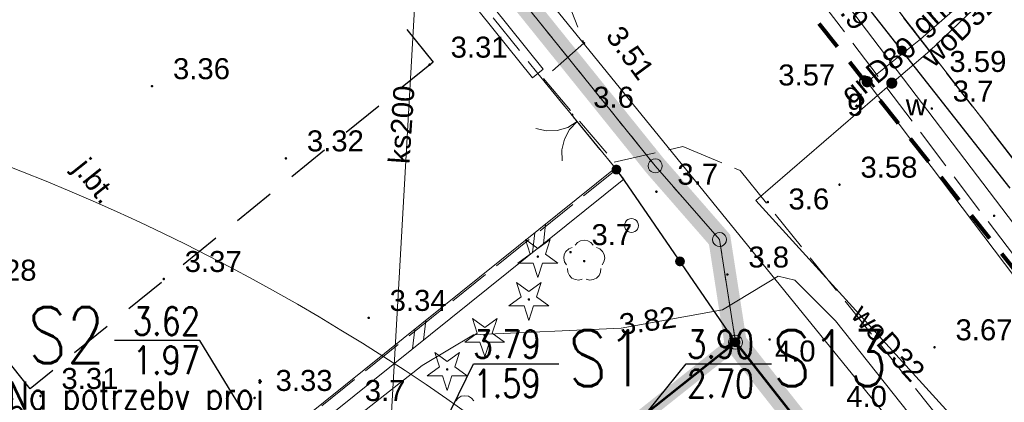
# Model space of a CAD drawing. Extents: x 5474185 to 5474933, y 5916077 to 5916824.
# Tile 211 of 256: x 5474646 to 5474681, y 5916371 to 5916385. Entities that reach past the tile are written whole.
import ezdxf
from ezdxf.enums import TextEntityAlignment as Align

# ---------------------------------------------------------------- set-up
doc = ezdxf.new("R2010")
doc.units = 0
for name, pattern in [('216-500', [2.5, 1.5, -1]), ('DASHDOT', [1, 0.5, -0.25, 0, -0.25]), ('PRZER1-1', [1, 0.5, -0.5]), ('PRZER3-1', [2, 1.5, -0.5]), ('PRZER3-2', [2.5, 1.5, -1])]:
    doc.linetypes.add(name, pattern=pattern)
for name, color, linetype in [('1-GRAN', 5, 'DASHDOT'), ('I-SCIANA', 12, 'CONTINUOUS'), ('ks_Linie_odn', 2, 'CONTINUOUS'), ('ks_Opis_PZ_1', 2, 'CONTINUOUS'), ('ks_Teksty', 2, 'CONTINUOUS')]:
    doc.layers.add(name, color=color, linetype=linetype)
for name, color, linetype, lineweight in [('GEPPGD', 253, 'CONTINUOUS', 18), ('GESBZO', 253, 'CONTINUOUS', 50), ('GESDZI', 253, 'CONTINUOUS', 18), ('GESJOB', 253, 'CONTINUOUS', 35), ('GESKKL', 253, 'CONTINUOUS', 18), ('GESUZY', 253, 'CONTINUOUS', 18), ('GSLDSO', 253, 'CONTINUOUS', 18), ('GSLKBR', 253, 'CONTINUOUS', 18), ('GSLKOG', 253, 'CONTINUOUS', 35), ('GSPIPD', 253, 'CONTINUOUS', 18), ('GSPRDI', 253, 'CONTINUOUS', 18), ('GSPRDL', 253, 'CONTINUOUS', 18), ('GSPWPN', 253, 'CONTINUOUS', 13), ('GSPWPN_O', 253, 'CONTINUOUS', 13), ('GSPWPS', 253, 'CONTINUOUS', 13), ('GSPWPS_O', 253, 'CONTINUOUS', 13), ('GSSKOA', 253, 'CONTINUOUS', 18), ('GSSKOA_O', 253, 'CONTINUOUS', 18), ('GULCPR_O', 254, 'CONTINUOUS', 18), ('GULGPR', 254, 'CONTINUOUS', 18), ('GULGPR_O', 254, 'CONTINUOUS', 18), ('GULKPR', 7, 'CONTINUOUS', 18), ('GULKPR_O', 254, 'CONTINUOUS', 18), ('GULTPR', 254, 'CONTINUOUS', 18), ('GULWPR', 7, 'CONTINUOUS', 18), ('GULWPR_O', 254, 'CONTINUOUS', 18), ('GUPGZA', 253, 'CONTINUOUS', 18), ('GUPGZA_O', 253, 'CONTINUOUS', 18), ('GUPPRZ_O', 40, 'CONTINUOUS', 18), ('GUPWZA', 253, 'CONTINUOUS', 18), ('GUPWZA_O', 253, 'CONTINUOUS', 18), ('IS HP zasięg', 251, 'CONTINUOUS', 20), ('Sieć wodociągowa', 253, 'CONTINUOUS', 40)]:
    doc.layers.add(name, color=color, linetype=linetype, lineweight=lineweight)
doc.styles.add('Arial', font='arial.ttf')
doc.styles.get("Standard").update_dxf_attribs({"font": 'simplex.shx'})

msp = doc.modelspace()

# ---------------------------------------------------------------- hatches: boundary and pattern name
at = {"layer": 'GSLKOG'}
for points in [[(5474677.254048, 5916383.811258), (5474677.209795, 5916383.822602), (5474677.169984, 5916383.845012), (5474677.137331, 5916383.876961), (5474677.11406, 5916383.916274), (5474677.101756, 5916383.960271), (5474677.101258, 5916384.005952), (5474677.112602, 5916384.050205), (5474677.135012, 5916384.090016), (5474677.166961, 5916384.122669), (5474677.206274, 5916384.14594), (5474677.250271, 5916384.158244), (5474677.295952, 5916384.158742), (5474677.340205, 5916384.147398), (5474677.380016, 5916384.124988), (5474677.412669, 5916384.093039), (5474677.43594, 5916384.053726), (5474677.448244, 5916384.009729), (5474677.448742, 5916383.964048), (5474677.437398, 5916383.919795), (5474677.414988, 5916383.879984), (5474677.383039, 5916383.847331), (5474677.343726, 5916383.82406), (5474677.299729, 5916383.811756)], [(5474677.254048, 5916383.811258), (5474677.209795, 5916383.822602), (5474677.169984, 5916383.845012), (5474677.137331, 5916383.876961), (5474677.11406, 5916383.916274), (5474677.101756, 5916383.960271), (5474677.101258, 5916384.005952), (5474677.112602, 5916384.050205), (5474677.135012, 5916384.090016), (5474677.166961, 5916384.122669), (5474677.206274, 5916384.14594), (5474677.250271, 5916384.158244), (5474677.295952, 5916384.158742), (5474677.340205, 5916384.147398), (5474677.380016, 5916384.124988), (5474677.412669, 5916384.093039), (5474677.43594, 5916384.053726), (5474677.448244, 5916384.009729), (5474677.448742, 5916383.964048), (5474677.437398, 5916383.919795), (5474677.414988, 5916383.879984), (5474677.383039, 5916383.847331), (5474677.343726, 5916383.82406), (5474677.299729, 5916383.811756)], [(5474667.080217, 5916379.556172), (5474667.034538, 5916379.556862), (5474666.990595, 5916379.569352), (5474666.951381, 5916379.592789), (5474666.919569, 5916379.625577), (5474666.897328, 5916379.665481), (5474666.886172, 5916379.709783), (5474666.886862, 5916379.755462), (5474666.899352, 5916379.799405), (5474666.922789, 5916379.838619), (5474666.955577, 5916379.870431), (5474666.995481, 5916379.892672), (5474667.039783, 5916379.903828), (5474667.085462, 5916379.903138), (5474667.129405, 5916379.890648), (5474667.168619, 5916379.867211), (5474667.200431, 5916379.834423), (5474667.222672, 5916379.794519), (5474667.233828, 5916379.750217), (5474667.233138, 5916379.704538), (5474667.220648, 5916379.660595), (5474667.197211, 5916379.621381), (5474667.164423, 5916379.589569), (5474667.124519, 5916379.567328)], [(5474669.348679, 5916376.275536), (5474669.303058, 5916376.277939), (5474669.259615, 5916376.29207), (5474669.221308, 5916376.316962), (5474669.190749, 5916376.350921), (5474669.170021, 5916376.391632), (5474669.160536, 5916376.436321), (5474669.162939, 5916376.481942), (5474669.17707, 5916376.525385), (5474669.201962, 5916376.563692), (5474669.235921, 5916376.594251), (5474669.276632, 5916376.614979), (5474669.321321, 5916376.624464), (5474669.366942, 5916376.622061), (5474669.410385, 5916376.60793), (5474669.448692, 5916376.583038), (5474669.479251, 5916376.549079), (5474669.499979, 5916376.508368), (5474669.509464, 5916376.463679), (5474669.507061, 5916376.418058), (5474669.49293, 5916376.374615), (5474669.468038, 5916376.336308), (5474669.434079, 5916376.305749), (5474669.393368, 5916376.285021)], [(5474669.348679, 5916376.275536), (5474669.303058, 5916376.277939), (5474669.259615, 5916376.29207), (5474669.221308, 5916376.316962), (5474669.190749, 5916376.350921), (5474669.170021, 5916376.391632), (5474669.160536, 5916376.436321), (5474669.162939, 5916376.481942), (5474669.17707, 5916376.525385), (5474669.201962, 5916376.563692), (5474669.235921, 5916376.594251), (5474669.276632, 5916376.614979), (5474669.321321, 5916376.624464), (5474669.366942, 5916376.622061), (5474669.410385, 5916376.60793), (5474669.448692, 5916376.583038), (5474669.479251, 5916376.549079), (5474669.499979, 5916376.508368), (5474669.509464, 5916376.463679), (5474669.507061, 5916376.418058), (5474669.49293, 5916376.374615), (5474669.468038, 5916376.336308), (5474669.434079, 5916376.305749), (5474669.393368, 5916376.285021)], [(5474671.333679, 5916373.385536), (5474671.288058, 5916373.387939), (5474671.244615, 5916373.40207), (5474671.206308, 5916373.426962), (5474671.175749, 5916373.460921), (5474671.155021, 5916373.501632), (5474671.145536, 5916373.546321), (5474671.147939, 5916373.591942), (5474671.16207, 5916373.635385), (5474671.186962, 5916373.673692), (5474671.220921, 5916373.704251), (5474671.261632, 5916373.724979), (5474671.306321, 5916373.734464), (5474671.351942, 5916373.732061), (5474671.395385, 5916373.71793), (5474671.433692, 5916373.693038), (5474671.464251, 5916373.659079), (5474671.484979, 5916373.618368), (5474671.494464, 5916373.573679), (5474671.492061, 5916373.528058), (5474671.47793, 5916373.484615), (5474671.453038, 5916373.446308), (5474671.419079, 5916373.415749), (5474671.378368, 5916373.395021)]]:
    msp.add_hatch(color=256, dxfattribs=at).paths.add_polyline_path(points)
at = {"layer": 'GSPRDI'}
for points in [[(5474664.25, 5916376.575), (5474664.236094, 5916376.577202), (5474664.22355, 5916376.583594), (5474664.213594, 5916376.59355), (5474664.207202, 5916376.606094), (5474664.205, 5916376.62), (5474664.207202, 5916376.633906), (5474664.213594, 5916376.64645), (5474664.22355, 5916376.656406), (5474664.236094, 5916376.662798), (5474664.25, 5916376.665), (5474664.263906, 5916376.662798), (5474664.27645, 5916376.656406), (5474664.286406, 5916376.64645), (5474664.292798, 5916376.633906), (5474664.295, 5916376.62), (5474664.292798, 5916376.606094), (5474664.286406, 5916376.59355), (5474664.27645, 5916376.583594), (5474664.263906, 5916376.577202)], [(5474663.93, 5916375.045), (5474663.916094, 5916375.047202), (5474663.90355, 5916375.053594), (5474663.893594, 5916375.06355), (5474663.887202, 5916375.076094), (5474663.885, 5916375.09), (5474663.887202, 5916375.103906), (5474663.893594, 5916375.11645), (5474663.90355, 5916375.126406), (5474663.916094, 5916375.132798), (5474663.93, 5916375.135), (5474663.943906, 5916375.132798), (5474663.95645, 5916375.126406), (5474663.966406, 5916375.11645), (5474663.972798, 5916375.103906), (5474663.975, 5916375.09), (5474663.972798, 5916375.076094), (5474663.966406, 5916375.06355), (5474663.95645, 5916375.053594), (5474663.943906, 5916375.047202)], [(5474662.35, 5916373.755), (5474662.336094, 5916373.757202), (5474662.32355, 5916373.763594), (5474662.313594, 5916373.77355), (5474662.307202, 5916373.786094), (5474662.305, 5916373.8), (5474662.307202, 5916373.813906), (5474662.313594, 5916373.82645), (5474662.32355, 5916373.836406), (5474662.336094, 5916373.842798), (5474662.35, 5916373.845), (5474662.363906, 5916373.842798), (5474662.37645, 5916373.836406), (5474662.386406, 5916373.82645), (5474662.392798, 5916373.813906), (5474662.395, 5916373.8), (5474662.392798, 5916373.786094), (5474662.386406, 5916373.77355), (5474662.37645, 5916373.763594), (5474662.363906, 5916373.757202)], [(5474661.01, 5916372.545), (5474660.996094, 5916372.547202), (5474660.98355, 5916372.553594), (5474660.973594, 5916372.56355), (5474660.967202, 5916372.576094), (5474660.965, 5916372.59), (5474660.967202, 5916372.603906), (5474660.973594, 5916372.61645), (5474660.98355, 5916372.626406), (5474660.996094, 5916372.632798), (5474661.01, 5916372.635), (5474661.023906, 5916372.632798), (5474661.03645, 5916372.626406), (5474661.046406, 5916372.61645), (5474661.052798, 5916372.603906), (5474661.055, 5916372.59), (5474661.052798, 5916372.576094), (5474661.046406, 5916372.56355), (5474661.03645, 5916372.553594), (5474661.023906, 5916372.547202)]]:
    msp.add_hatch(color=256, dxfattribs=at).paths.add_polyline_path(points)
at = {"layer": 'GSPRDL'}
msp.add_hatch(color=256, dxfattribs=at).paths.add_polyline_path([(5474665.91, 5916376.415), (5474665.896094, 5916376.417202), (5474665.88355, 5916376.423594), (5474665.873594, 5916376.43355), (5474665.867202, 5916376.446094), (5474665.865, 5916376.46), (5474665.867202, 5916376.473906), (5474665.873594, 5916376.48645), (5474665.88355, 5916376.496406), (5474665.896094, 5916376.502798), (5474665.91, 5916376.505), (5474665.923906, 5916376.502798), (5474665.93645, 5916376.496406), (5474665.946406, 5916376.48645), (5474665.952798, 5916376.473906), (5474665.955, 5916376.46), (5474665.952798, 5916376.446094), (5474665.946406, 5916376.43355), (5474665.93645, 5916376.423594), (5474665.923906, 5916376.417202)])
at = {"layer": 'GSPWPN'}
for points in [[(5474665.48, 5916381.645), (5474665.468353, 5916381.646533), (5474665.4575, 5916381.651029), (5474665.44818, 5916381.65818), (5474665.441029, 5916381.6675), (5474665.436533, 5916381.678353), (5474665.435, 5916381.69), (5474665.436533, 5916381.701647), (5474665.441029, 5916381.7125), (5474665.44818, 5916381.72182), (5474665.4575, 5916381.728971), (5474665.468353, 5916381.733467), (5474665.48, 5916381.735), (5474665.491647, 5916381.733467), (5474665.5025, 5916381.728971), (5474665.51182, 5916381.72182), (5474665.518971, 5916381.7125), (5474665.523467, 5916381.701647), (5474665.525, 5916381.69), (5474665.523467, 5916381.678353), (5474665.518971, 5916381.6675), (5474665.51182, 5916381.65818), (5474665.5025, 5916381.651029), (5474665.491647, 5916381.646533)], [(5474678.34, 5916381.865), (5474678.328353, 5916381.866533), (5474678.3175, 5916381.871029), (5474678.30818, 5916381.87818), (5474678.301029, 5916381.8875), (5474678.296533, 5916381.898353), (5474678.295, 5916381.91), (5474678.296533, 5916381.921647), (5474678.301029, 5916381.9325), (5474678.30818, 5916381.94182), (5474678.3175, 5916381.948971), (5474678.328353, 5916381.953467), (5474678.34, 5916381.955), (5474678.351647, 5916381.953467), (5474678.3625, 5916381.948971), (5474678.37182, 5916381.94182), (5474678.378971, 5916381.9325), (5474678.383467, 5916381.921647), (5474678.385, 5916381.91), (5474678.383467, 5916381.898353), (5474678.378971, 5916381.8875), (5474678.37182, 5916381.87818), (5474678.3625, 5916381.871029), (5474678.351647, 5916381.866533)], [(5474668.49, 5916378.895), (5474668.478353, 5916378.896533), (5474668.4675, 5916378.901029), (5474668.45818, 5916378.90818), (5474668.451029, 5916378.9175), (5474668.446533, 5916378.928353), (5474668.445, 5916378.94), (5474668.446533, 5916378.951647), (5474668.451029, 5916378.9625), (5474668.45818, 5916378.97182), (5474668.4675, 5916378.978971), (5474668.478353, 5916378.983467), (5474668.49, 5916378.985), (5474668.501647, 5916378.983467), (5474668.5125, 5916378.978971), (5474668.52182, 5916378.97182), (5474668.528971, 5916378.9625), (5474668.533467, 5916378.951647), (5474668.535, 5916378.94), (5474668.533467, 5916378.928353), (5474668.528971, 5916378.9175), (5474668.52182, 5916378.90818), (5474668.5125, 5916378.901029), (5474668.501647, 5916378.896533)], [(5474672.48, 5916378.525), (5474672.468353, 5916378.526533), (5474672.4575, 5916378.531029), (5474672.44818, 5916378.53818), (5474672.441029, 5916378.5475), (5474672.436533, 5916378.558353), (5474672.435, 5916378.57), (5474672.436533, 5916378.581647), (5474672.441029, 5916378.5925), (5474672.44818, 5916378.60182), (5474672.4575, 5916378.608971), (5474672.468353, 5916378.613467), (5474672.48, 5916378.615), (5474672.491647, 5916378.613467), (5474672.5025, 5916378.608971), (5474672.51182, 5916378.60182), (5474672.518971, 5916378.5925), (5474672.523467, 5916378.581647), (5474672.525, 5916378.57), (5474672.523467, 5916378.558353), (5474672.518971, 5916378.5475), (5474672.51182, 5916378.53818), (5474672.5025, 5916378.531029), (5474672.491647, 5916378.526533)], [(5474680.57, 5916378.035), (5474680.558353, 5916378.036533), (5474680.5475, 5916378.041029), (5474680.53818, 5916378.04818), (5474680.531029, 5916378.0575), (5474680.526533, 5916378.068353), (5474680.525, 5916378.08), (5474680.526533, 5916378.091647), (5474680.531029, 5916378.1025), (5474680.53818, 5916378.11182), (5474680.5475, 5916378.118971), (5474680.558353, 5916378.123467), (5474680.57, 5916378.125), (5474680.581647, 5916378.123467), (5474680.5925, 5916378.118971), (5474680.60182, 5916378.11182), (5474680.608971, 5916378.1025), (5474680.613467, 5916378.091647), (5474680.615, 5916378.08), (5474680.613467, 5916378.068353), (5474680.608971, 5916378.0575), (5474680.60182, 5916378.04818), (5474680.5925, 5916378.041029), (5474680.581647, 5916378.036533)], [(5474665.42, 5916376.735), (5474665.408353, 5916376.736533), (5474665.3975, 5916376.741029), (5474665.38818, 5916376.74818), (5474665.381029, 5916376.7575), (5474665.376533, 5916376.768353), (5474665.375, 5916376.78), (5474665.376533, 5916376.791647), (5474665.381029, 5916376.8025), (5474665.38818, 5916376.81182), (5474665.3975, 5916376.818971), (5474665.408353, 5916376.823467), (5474665.42, 5916376.825), (5474665.431647, 5916376.823467), (5474665.4425, 5916376.818971), (5474665.45182, 5916376.81182), (5474665.458971, 5916376.8025), (5474665.463467, 5916376.791647), (5474665.465, 5916376.78), (5474665.463467, 5916376.768353), (5474665.458971, 5916376.7575), (5474665.45182, 5916376.74818), (5474665.4425, 5916376.741029), (5474665.431647, 5916376.736533)], [(5474671.03, 5916375.935), (5474671.018353, 5916375.936533), (5474671.0075, 5916375.941029), (5474670.99818, 5916375.94818), (5474670.991029, 5916375.9575), (5474670.986533, 5916375.968353), (5474670.985, 5916375.98), (5474670.986533, 5916375.991647), (5474670.991029, 5916376.0025), (5474670.99818, 5916376.01182), (5474671.0075, 5916376.018971), (5474671.018353, 5916376.023467), (5474671.03, 5916376.025), (5474671.041647, 5916376.023467), (5474671.0525, 5916376.018971), (5474671.06182, 5916376.01182), (5474671.068971, 5916376.0025), (5474671.073467, 5916375.991647), (5474671.075, 5916375.98), (5474671.073467, 5916375.968353), (5474671.068971, 5916375.9575), (5474671.06182, 5916375.94818), (5474671.0525, 5916375.941029), (5474671.041647, 5916375.936533)], [(5474672.54, 5916373.615), (5474672.528353, 5916373.616533), (5474672.5175, 5916373.621029), (5474672.50818, 5916373.62818), (5474672.501029, 5916373.6375), (5474672.496533, 5916373.648353), (5474672.495, 5916373.66), (5474672.496533, 5916373.671647), (5474672.501029, 5916373.6825), (5474672.50818, 5916373.69182), (5474672.5175, 5916373.698971), (5474672.528353, 5916373.703467), (5474672.54, 5916373.705), (5474672.551647, 5916373.703467), (5474672.5625, 5916373.698971), (5474672.57182, 5916373.69182), (5474672.578971, 5916373.6825), (5474672.583467, 5916373.671647), (5474672.585, 5916373.66), (5474672.583467, 5916373.648353), (5474672.578971, 5916373.6375), (5474672.57182, 5916373.62818), (5474672.5625, 5916373.621029), (5474672.551647, 5916373.616533)]]:
    msp.add_hatch(color=256, dxfattribs=at).paths.add_polyline_path(points)
at = {"layer": 'GSPWPS'}
for points in [[(5474665.9, 5916384.205), (5474665.888353, 5916384.206533), (5474665.8775, 5916384.211029), (5474665.86818, 5916384.21818), (5474665.861029, 5916384.2275), (5474665.856533, 5916384.238353), (5474665.855, 5916384.25), (5474665.856533, 5916384.261647), (5474665.861029, 5916384.2725), (5474665.86818, 5916384.28182), (5474665.8775, 5916384.288971), (5474665.888353, 5916384.293467), (5474665.9, 5916384.295), (5474665.911647, 5916384.293467), (5474665.9225, 5916384.288971), (5474665.93182, 5916384.28182), (5474665.938971, 5916384.2725), (5474665.943467, 5916384.261647), (5474665.945, 5916384.25), (5474665.943467, 5916384.238353), (5474665.938971, 5916384.2275), (5474665.93182, 5916384.21818), (5474665.9225, 5916384.211029), (5474665.911647, 5916384.206533)], [(5474660.38, 5916383.435), (5474660.368353, 5916383.436533), (5474660.3575, 5916383.441029), (5474660.34818, 5916383.44818), (5474660.341029, 5916383.4575), (5474660.336533, 5916383.468353), (5474660.335, 5916383.48), (5474660.336533, 5916383.491647), (5474660.341029, 5916383.5025), (5474660.34818, 5916383.51182), (5474660.3575, 5916383.518971), (5474660.368353, 5916383.523467), (5474660.38, 5916383.525), (5474660.391647, 5916383.523467), (5474660.4025, 5916383.518971), (5474660.41182, 5916383.51182), (5474660.418971, 5916383.5025), (5474660.423467, 5916383.491647), (5474660.425, 5916383.48), (5474660.423467, 5916383.468353), (5474660.418971, 5916383.4575), (5474660.41182, 5916383.44818), (5474660.4025, 5916383.441029), (5474660.391647, 5916383.436533)], [(5474650.45, 5916382.665), (5474650.438353, 5916382.666533), (5474650.4275, 5916382.671029), (5474650.41818, 5916382.67818), (5474650.411029, 5916382.6875), (5474650.406533, 5916382.698353), (5474650.405, 5916382.71), (5474650.406533, 5916382.721647), (5474650.411029, 5916382.7325), (5474650.41818, 5916382.74182), (5474650.4275, 5916382.748971), (5474650.438353, 5916382.753467), (5474650.45, 5916382.755), (5474650.461647, 5916382.753467), (5474650.4725, 5916382.748971), (5474650.48182, 5916382.74182), (5474650.488971, 5916382.7325), (5474650.493467, 5916382.721647), (5474650.495, 5916382.71), (5474650.493467, 5916382.698353), (5474650.488971, 5916382.6875), (5474650.48182, 5916382.67818), (5474650.4725, 5916382.671029), (5474650.461647, 5916382.666533)], [(5474655.24, 5916380.085), (5474655.228353, 5916380.086533), (5474655.2175, 5916380.091029), (5474655.20818, 5916380.09818), (5474655.201029, 5916380.1075), (5474655.196533, 5916380.118353), (5474655.195, 5916380.13), (5474655.196533, 5916380.141647), (5474655.201029, 5916380.1525), (5474655.20818, 5916380.16182), (5474655.2175, 5916380.168971), (5474655.228353, 5916380.173467), (5474655.24, 5916380.175), (5474655.251647, 5916380.173467), (5474655.2625, 5916380.168971), (5474655.27182, 5916380.16182), (5474655.278971, 5916380.1525), (5474655.283467, 5916380.141647), (5474655.285, 5916380.13), (5474655.283467, 5916380.118353), (5474655.278971, 5916380.1075), (5474655.27182, 5916380.09818), (5474655.2625, 5916380.091029), (5474655.251647, 5916380.086533)], [(5474675.04, 5916379.145), (5474675.028353, 5916379.146533), (5474675.0175, 5916379.151029), (5474675.00818, 5916379.15818), (5474675.001029, 5916379.1675), (5474674.996533, 5916379.178353), (5474674.995, 5916379.19), (5474674.996533, 5916379.201647), (5474675.001029, 5916379.2125), (5474675.00818, 5916379.22182), (5474675.0175, 5916379.228971), (5474675.028353, 5916379.233467), (5474675.04, 5916379.235), (5474675.051647, 5916379.233467), (5474675.0625, 5916379.228971), (5474675.07182, 5916379.22182), (5474675.078971, 5916379.2125), (5474675.083467, 5916379.201647), (5474675.085, 5916379.19), (5474675.083467, 5916379.178353), (5474675.078971, 5916379.1675), (5474675.07182, 5916379.15818), (5474675.0625, 5916379.151029), (5474675.051647, 5916379.146533)], [(5474650.87, 5916375.775), (5474650.858353, 5916375.776533), (5474650.8475, 5916375.781029), (5474650.83818, 5916375.78818), (5474650.831029, 5916375.7975), (5474650.826533, 5916375.808353), (5474650.825, 5916375.82), (5474650.826533, 5916375.831647), (5474650.831029, 5916375.8425), (5474650.83818, 5916375.85182), (5474650.8475, 5916375.858971), (5474650.858353, 5916375.863467), (5474650.87, 5916375.865), (5474650.881647, 5916375.863467), (5474650.8925, 5916375.858971), (5474650.90182, 5916375.85182), (5474650.908971, 5916375.8425), (5474650.913467, 5916375.831647), (5474650.915, 5916375.82), (5474650.913467, 5916375.808353), (5474650.908971, 5916375.7975), (5474650.90182, 5916375.78818), (5474650.8925, 5916375.781029), (5474650.881647, 5916375.776533)], [(5474658.2, 5916374.385), (5474658.188353, 5916374.386533), (5474658.1775, 5916374.391029), (5474658.16818, 5916374.39818), (5474658.161029, 5916374.4075), (5474658.156533, 5916374.418353), (5474658.155, 5916374.43), (5474658.156533, 5916374.441647), (5474658.161029, 5916374.4525), (5474658.16818, 5916374.46182), (5474658.1775, 5916374.468971), (5474658.188353, 5916374.473467), (5474658.2, 5916374.475), (5474658.211647, 5916374.473467), (5474658.2225, 5916374.468971), (5474658.23182, 5916374.46182), (5474658.238971, 5916374.4525), (5474658.243467, 5916374.441647), (5474658.245, 5916374.43), (5474658.243467, 5916374.418353), (5474658.238971, 5916374.4075), (5474658.23182, 5916374.39818), (5474658.2225, 5916374.391029), (5474658.211647, 5916374.386533)], [(5474678.44, 5916373.335), (5474678.428353, 5916373.336533), (5474678.4175, 5916373.341029), (5474678.40818, 5916373.34818), (5474678.401029, 5916373.3575), (5474678.396533, 5916373.368353), (5474678.395, 5916373.38), (5474678.396533, 5916373.391647), (5474678.401029, 5916373.4025), (5474678.40818, 5916373.41182), (5474678.4175, 5916373.418971), (5474678.428353, 5916373.423467), (5474678.44, 5916373.425), (5474678.451647, 5916373.423467), (5474678.4625, 5916373.418971), (5474678.47182, 5916373.41182), (5474678.478971, 5916373.4025), (5474678.483467, 5916373.391647), (5474678.485, 5916373.38), (5474678.483467, 5916373.368353), (5474678.478971, 5916373.3575), (5474678.47182, 5916373.34818), (5474678.4625, 5916373.341029), (5474678.451647, 5916373.336533)], [(5474646.46, 5916371.595), (5474646.448353, 5916371.596533), (5474646.4375, 5916371.601029), (5474646.42818, 5916371.60818), (5474646.421029, 5916371.6175), (5474646.416533, 5916371.628353), (5474646.415, 5916371.64), (5474646.416533, 5916371.651647), (5474646.421029, 5916371.6625), (5474646.42818, 5916371.67182), (5474646.4375, 5916371.678971), (5474646.448353, 5916371.683467), (5474646.46, 5916371.685), (5474646.471647, 5916371.683467), (5474646.4825, 5916371.678971), (5474646.49182, 5916371.67182), (5474646.498971, 5916371.6625), (5474646.503467, 5916371.651647), (5474646.505, 5916371.64), (5474646.503467, 5916371.628353), (5474646.498971, 5916371.6175), (5474646.49182, 5916371.60818), (5474646.4825, 5916371.601029), (5474646.471647, 5916371.596533)], [(5474654.12, 5916371.525), (5474654.108353, 5916371.526533), (5474654.0975, 5916371.531029), (5474654.08818, 5916371.53818), (5474654.081029, 5916371.5475), (5474654.076533, 5916371.558353), (5474654.075, 5916371.57), (5474654.076533, 5916371.581647), (5474654.081029, 5916371.5925), (5474654.08818, 5916371.60182), (5474654.0975, 5916371.608971), (5474654.108353, 5916371.613467), (5474654.12, 5916371.615), (5474654.131647, 5916371.613467), (5474654.1425, 5916371.608971), (5474654.15182, 5916371.60182), (5474654.158971, 5916371.5925), (5474654.163467, 5916371.581647), (5474654.165, 5916371.57), (5474654.163467, 5916371.558353), (5474654.158971, 5916371.5475), (5474654.15182, 5916371.53818), (5474654.1425, 5916371.531029), (5474654.131647, 5916371.526533)]]:
    msp.add_hatch(color=256, dxfattribs=at).paths.add_polyline_path(points)
at = {"layer": 'GUPGZA'}
msp.add_hatch(color=256, dxfattribs=at).paths.add_polyline_path([(5474676.054882, 5916382.671554), (5474676.002673, 5916382.671876), (5474675.952325, 5916382.6857), (5474675.907272, 5916382.712083), (5474675.870582, 5916382.749228), (5474675.844756, 5916382.794604), (5474675.831554, 5916382.845118), (5474675.831876, 5916382.897327), (5474675.8457, 5916382.947675), (5474675.872083, 5916382.992728), (5474675.909228, 5916383.029418), (5474675.954604, 5916383.055244), (5474676.005118, 5916383.068446), (5474676.057327, 5916383.068124), (5474676.107675, 5916383.0543), (5474676.152728, 5916383.027917), (5474676.189418, 5916382.990772), (5474676.215244, 5916382.945396), (5474676.228446, 5916382.894882), (5474676.228124, 5916382.842673), (5474676.2143, 5916382.792325), (5474676.187917, 5916382.747272), (5474676.150772, 5916382.710582), (5474676.105396, 5916382.684756)])
at = {"layer": 'GUPWZA'}
msp.add_hatch(color=256, dxfattribs=at).paths.add_polyline_path([(5474676.89025, 5916382.620978), (5474676.839412, 5916382.632871), (5474676.793385, 5916382.657517), (5474676.755304, 5916382.693235), (5474676.727766, 5916382.737593), (5474676.712647, 5916382.787567), (5474676.710978, 5916382.83975), (5474676.722871, 5916382.890588), (5474676.747517, 5916382.936615), (5474676.783235, 5916382.974696), (5474676.827593, 5916383.002234), (5474676.877567, 5916383.017353), (5474676.92975, 5916383.019022), (5474676.980588, 5916383.007129), (5474677.026615, 5916382.982483), (5474677.064696, 5916382.946765), (5474677.092234, 5916382.902407), (5474677.107353, 5916382.852433), (5474677.109022, 5916382.80025), (5474677.097129, 5916382.749412), (5474677.072483, 5916382.703385), (5474677.036765, 5916382.665304), (5474676.992407, 5916382.637766), (5474676.942433, 5916382.622647)])

# ---------------------------------------------------------------- linework, layer by layer
at = {"layer": '1-GRAN', "ltscale": 5, "const_width": 0.8, "elevation": 10.18}
msp.add_lwpolyline([(5474735.59, 5916295.78), (5474731.225, 5916301.37), (5474726.86, 5916306.96), (5474725.77, 5916305.39), (5474703.58, 5916333.12), (5474701.74, 5916331.62), (5474677.44, 5916362.23), (5474676.63, 5916366.83), (5474671.32, 5916373.56), (5474670.75, 5916377.23), (5474668.45, 5916379.86), (5474653.79, 5916398.05), (5474650.99, 5916400.16), (5474640.015, 5916413.29), (5474601.225, 5916459.83), (5474599.14, 5916462.32), (5474597.96, 5916464.18), (5474593.86, 5916465.7), (5474587.49, 5916468.01), (5474584.84, 5916471.31), (5474583.4, 5916473.15), (5474572.445, 5916486.895), (5474461.94, 5916622.65)], dxfattribs=at)
at = {"layer": 'GEPPGD', "elevation": 10.24, "flags": 128}
for points in [[(5474668.45, 5916380.11), (5474668.527254, 5916380.097764), (5474668.596946, 5916380.062254), (5474668.652254, 5916380.006946), (5474668.687764, 5916379.937254), (5474668.7, 5916379.86), (5474668.687764, 5916379.782746), (5474668.652254, 5916379.713054), (5474668.596946, 5916379.657746), (5474668.527254, 5916379.622236), (5474668.45, 5916379.61), (5474668.372746, 5916379.622236), (5474668.303054, 5916379.657746), (5474668.247746, 5916379.713054), (5474668.212236, 5916379.782746), (5474668.2, 5916379.86), (5474668.212236, 5916379.937254), (5474668.247746, 5916380.006946), (5474668.303054, 5916380.062254), (5474668.372746, 5916380.097764), (5474668.45, 5916380.11)], [(5474670.75, 5916377.48), (5474670.827254, 5916377.467764), (5474670.896946, 5916377.432254), (5474670.952254, 5916377.376946), (5474670.987764, 5916377.307254), (5474671, 5916377.23), (5474670.987764, 5916377.152746), (5474670.952254, 5916377.083054), (5474670.896946, 5916377.027746), (5474670.827254, 5916376.992236), (5474670.75, 5916376.98), (5474670.672746, 5916376.992236), (5474670.603054, 5916377.027746), (5474670.547746, 5916377.083054), (5474670.512236, 5916377.152746), (5474670.5, 5916377.23), (5474670.512236, 5916377.307254), (5474670.547746, 5916377.376946), (5474670.603054, 5916377.432254), (5474670.672746, 5916377.467764), (5474670.75, 5916377.48)], [(5474671.32, 5916373.81), (5474671.397254, 5916373.797764), (5474671.466946, 5916373.762254), (5474671.522254, 5916373.706946), (5474671.557764, 5916373.637254), (5474671.57, 5916373.56), (5474671.557764, 5916373.482746), (5474671.522254, 5916373.413054), (5474671.466946, 5916373.357746), (5474671.397254, 5916373.322236), (5474671.32, 5916373.31), (5474671.242746, 5916373.322236), (5474671.173054, 5916373.357746), (5474671.117746, 5916373.413054), (5474671.082236, 5916373.482746), (5474671.07, 5916373.56), (5474671.082236, 5916373.637254), (5474671.117746, 5916373.706946), (5474671.173054, 5916373.762254), (5474671.242746, 5916373.797764), (5474671.32, 5916373.81)]]:
    msp.add_lwpolyline(points, close=True, dxfattribs=at)
at = {"layer": 'GESBZO', "linetype": 'Continuous', "lineweight": 53}
for p, q in [((5474665.28, 5916368.77, 10.18), (5474671.32, 5916373.56, 10.18)), ((5474671.32, 5916373.56, 10.18), (5474676.63, 5916366.83, 10.18))]:
    msp.add_line(p, q, dxfattribs=at)
at = {"layer": 'GESDZI', "linetype": 'Continuous', "lineweight": 13}
for p, q in [((5474664.51, 5916401.72, 10.22), (5474685.92, 5916374.09, 10.22)), ((5474685.92, 5916374.09, 10.22), (5474664.51, 5916401.72, 10.22)), ((5474668.45, 5916379.86, 10.22), (5474653.79, 5916398.05, 10.22)), ((5474653.79, 5916398.05, 10.22), (5474668.45, 5916379.86, 10.22)), ((5474670.75, 5916377.23, 10.22), (5474668.45, 5916379.86, 10.22)), ((5474668.45, 5916379.86, 10.22), (5474670.75, 5916377.23, 10.22)), ((5474671.32, 5916373.56, 10.22), (5474670.75, 5916377.23, 10.22)), ((5474670.75, 5916377.23, 10.22), (5474671.32, 5916373.56, 10.22)), ((5474676.63, 5916366.83, 10.22), (5474671.32, 5916373.56, 10.22)), ((5474671.32, 5916373.56, 10.22), (5474676.63, 5916366.83, 10.22))]:
    msp.add_line(p, q, dxfattribs=at)
at = {"layer": 'GESJOB', "linetype": 'PRZER3-2', "lineweight": 30}
msp.add_line((5474685.92, 5916374.09, 10.22), (5474664.51, 5916401.72, 10.22), dxfattribs=at)
msp.add_line((5474685.92, 5916374.09, 10.22), (5474664.51, 5916401.72, 10.22), dxfattribs=at)
at = {"layer": 'GESKKL', "linetype": 'PRZER3-1', "lineweight": 13}
msp.add_line((5474667.21, 5916398.24, 10.06), (5474685.92, 5916374.09, 10.06), dxfattribs=at)
at = {"layer": 'GESUZY', "linetype": 'PRZER1-1', "lineweight": 13}
for p, q in [((5474668.45, 5916379.86, 10.08), (5474653.79, 5916398.05, 10.08)), ((5474653.79, 5916398.05, 10.08), (5474668.45, 5916379.86, 10.08)), ((5474667.21, 5916398.24, 10.08), (5474685.92, 5916374.09, 10.08)), ((5474685.92, 5916374.09, 10.08), (5474667.21, 5916398.24, 10.08)), ((5474670.75, 5916377.23, 10.08), (5474668.45, 5916379.86, 10.08)), ((5474668.45, 5916379.86, 10.08), (5474670.75, 5916377.23, 10.08)), ((5474671.32, 5916373.56, 10.08), (5474670.75, 5916377.23, 10.08)), ((5474670.75, 5916377.23, 10.08), (5474671.32, 5916373.56, 10.08)), ((5474676.63, 5916366.83, 10.08), (5474671.32, 5916373.56, 10.08)), ((5474671.32, 5916373.56, 10.08), (5474676.63, 5916366.83, 10.08))]:
    msp.add_line(p, q, dxfattribs=at)
at = {"layer": 'GSLDSO', "linetype": 'Continuous', "lineweight": 18, "elevation": 10.18, "flags": 128}
for points in [[(5474664.444848, 5916383.316634), (5474654.074848, 5916396.216634)], [(5474664.055152, 5916383.003366), (5474653.685152, 5916395.903366)], [(5474648.393545, 5916364.834992), (5474667.013545, 5916379.774992)], [(5474648.706455, 5916364.445008), (5474667.326455, 5916379.385008)]]:
    msp.add_lwpolyline(points, dxfattribs=at)
at = {"layer": 'GSLDSO', "elevation": 10.18, "flags": 128}
for points in [[(5474664.055152, 5916383.003366), (5474664.444848, 5916383.316634)], [(5474667.013545, 5916379.774992), (5474667.326455, 5916379.385008)], [(5474664.451198, 5916377.078008), (5474664.528274, 5916377.780902)], [(5474664.451198, 5916377.078008), (5474664.528274, 5916377.780902)], [(5474664.061214, 5916376.765099), (5474664.138289, 5916377.467993)], [(5474664.061214, 5916376.765099), (5474664.138289, 5916377.467993)], [(5474660.161369, 5916373.636008), (5474660.238444, 5916374.338902)], [(5474660.161369, 5916373.636008), (5474660.238444, 5916374.338902)], [(5474659.771385, 5916373.323099), (5474659.84846, 5916374.025992)], [(5474659.771385, 5916373.323099), (5474659.84846, 5916374.025992)]]:
    msp.add_lwpolyline(points, dxfattribs=at)
at = {"layer": 'GSLKBR', "linetype": 'Continuous', "lineweight": 18, "elevation": 10.18, "flags": 128}
msp.add_lwpolyline([(5474664.25, 5916383.16), (5474667.06, 5916379.73)], dxfattribs=at)
at = {"layer": 'GSLKBR', "elevation": 10.18, "flags": 128}
for points in [[(5474665.655, 5916381.445), (5474665.322293, 5916381.238505), (5474664.947478, 5916381.125159), (5474664.556098, 5916381.112683), (5474664.174826, 5916381.201928)], [(5474665.125419, 5916380.041596), (5474665.112943, 5916380.432975), (5474665.202189, 5916380.814248), (5474665.387074, 5916381.159431), (5474665.655, 5916381.445)]]:
    msp.add_lwpolyline(points, dxfattribs=at)
at = {"layer": 'GSLKOG', "linetype": 'Continuous', "lineweight": 30}
for p, q in [((5474681.14, 5916379.06, 10.18), (5474673.41, 5916388.91, 10.18)), ((5474667.35, 5916379.34, 10.18), (5474667.06, 5916379.73, 10.18)), ((5474671.32, 5916373.56, 10.18), (5474667.35, 5916379.34, 10.18))]:
    msp.add_line(p, q, dxfattribs=at)
at = {"layer": 'GSPIPD', "elevation": 10.2, "flags": 128}
msp.add_lwpolyline([(5474667.6, 5916377.98), (5474667.664705, 5916377.971481), (5474667.725, 5916377.946506), (5474667.776777, 5916377.906777), (5474667.816506, 5916377.855), (5474667.841481, 5916377.794705), (5474667.85, 5916377.73), (5474667.841481, 5916377.665295), (5474667.816506, 5916377.605), (5474667.776777, 5916377.553223), (5474667.725, 5916377.513494), (5474667.664705, 5916377.488519), (5474667.6, 5916377.48), (5474667.535295, 5916377.488519), (5474667.475, 5916377.513494), (5474667.423223, 5916377.553223), (5474667.383494, 5916377.605), (5474667.358519, 5916377.665295), (5474667.35, 5916377.73), (5474667.358519, 5916377.794705), (5474667.383494, 5916377.855), (5474667.423223, 5916377.906777), (5474667.475, 5916377.946506), (5474667.535295, 5916377.971481), (5474667.6, 5916377.98)], close=True, dxfattribs=at)
at = {"layer": 'GSPRDI', "elevation": 10.12, "flags": 128}
for points in [[(5474664.522471, 5916376.708531), (5474664.963338, 5916376.388222), (5474664.418396, 5916376.388222), (5474664.25, 5916375.869952), (5474664.081604, 5916376.388222), (5474663.536662, 5916376.388222), (5474663.977529, 5916376.708531), (5474663.809133, 5916377.226801), (5474664.25, 5916376.906493), (5474664.690867, 5916377.226801), (5474664.522471, 5916376.708531)], [(5474664.202471, 5916375.178531), (5474664.643338, 5916374.858222), (5474664.098396, 5916374.858222), (5474663.93, 5916374.339952), (5474663.761604, 5916374.858222), (5474663.216662, 5916374.858222), (5474663.657529, 5916375.178531), (5474663.489133, 5916375.696801), (5474663.93, 5916375.376493), (5474664.370867, 5916375.696801), (5474664.202471, 5916375.178531)], [(5474662.622471, 5916373.888531), (5474663.063338, 5916373.568222), (5474662.518396, 5916373.568222), (5474662.35, 5916373.049952), (5474662.181604, 5916373.568222), (5474661.636662, 5916373.568222), (5474662.077529, 5916373.888531), (5474661.909133, 5916374.406801), (5474662.35, 5916374.086493), (5474662.790867, 5916374.406801), (5474662.622471, 5916373.888531)], [(5474661.282471, 5916372.678531), (5474661.723338, 5916372.358222), (5474661.178396, 5916372.358222), (5474661.01, 5916371.839952), (5474660.841604, 5916372.358222), (5474660.296662, 5916372.358222), (5474660.737529, 5916372.678531), (5474660.569133, 5916373.196801), (5474661.01, 5916372.876493), (5474661.450867, 5916373.196801), (5474661.282471, 5916372.678531)]]:
    msp.add_lwpolyline(points, close=True, dxfattribs=at)
at = {"layer": 'GSPRDL', "elevation": 10.12, "flags": 128}
for points in [[(5474665.585723, 5916377.023333), (5474665.669447, 5916377.122679), (5474665.782044, 5916377.187494), (5474665.91, 5916377.21), (5474666.037956, 5916377.187494), (5474666.150553, 5916377.122679), (5474666.234277, 5916377.023333)], [(5474665.274031, 5916376.325674), (5474665.20542, 5916376.435999), (5474665.178571, 5916376.563115), (5474665.196708, 5916376.691763), (5474665.257652, 5916376.806501), (5474665.35409, 5916376.893559), (5474665.474445, 5916376.942485)], [(5474666.345555, 5916376.942485), (5474666.46591, 5916376.893559), (5474666.562348, 5916376.806501), (5474666.623292, 5916376.691763), (5474666.641429, 5916376.563115), (5474666.61458, 5916376.435999), (5474666.545969, 5916376.325674)], [(5474665.841227, 5916375.813649), (5474665.715099, 5916375.782488), (5474665.585908, 5916375.796234), (5474665.469161, 5916375.853237), (5474665.378871, 5916375.946655), (5474665.325875, 5916376.065275), (5474665.316535, 5916376.194859)], [(5474666.503465, 5916376.194859), (5474666.494125, 5916376.065275), (5474666.441129, 5916375.946655), (5474666.350839, 5916375.853237), (5474666.234092, 5916375.796234), (5474666.104901, 5916375.782488), (5474665.978773, 5916375.813649)], [(5474661.315723, 5916371.463333), (5474661.399447, 5916371.562679), (5474661.512044, 5916371.627494), (5474661.64, 5916371.65), (5474661.767956, 5916371.627494), (5474661.880553, 5916371.562679), (5474661.964277, 5916371.463333)]]:
    msp.add_lwpolyline(points, dxfattribs=at)
at = {"layer": 'GSSKOA', "linetype": 'PRZER3-1', "lineweight": 13}
for p, q in [((5474653.88, 5916396.06, 10.18), (5474664.25, 5916383.16, 10.18)), ((5474687.3, 5916368.71, 10.18), (5474670.6, 5916390.74, 10.18)), ((5474665.14, 5916386.22, 10.18), (5474665.9, 5916384.25, 10.18)), ((5474665.9, 5916384.25, 10.18), (5474664.45, 5916382.98, 10.18)), ((5474664.25, 5916383.16, 10.18), (5474667.06, 5916379.73, 10.18)), ((5474664.45, 5916382.98, 10.18), (5474666.98, 5916380, 10.18)), ((5474666.98, 5916380, 10.18), (5474669.44, 5916380.55, 10.18)), ((5474669.44, 5916380.55, 10.18), (5474671.49, 5916379.7, 10.18)), ((5474667.06, 5916379.73, 10.18), (5474656.12, 5916370.97, 10.18)), ((5474671.49, 5916379.7, 10.18), (5474683.35, 5916364.94, 10.18))]:
    msp.add_line(p, q, dxfattribs=at)
at = {"layer": 'GULGPR', "linetype": 'Continuous', "lineweight": 13}
for p, q in [((5474667.93, 5916381.72, 10.14), (5474655.99, 5916396.46, 10.14)), ((5474677.94, 5916384.39, 10.14), (5474676.03, 5916382.87, 10.14)), ((5474676.03, 5916382.87, 10.14), (5474685.26, 5916370.65, 10.14)), ((5474690.36, 5916354.17, 10.14), (5474667.93, 5916381.72, 10.14)), ((5474672.85, 5916375.92, 10.14), (5474670.86, 5916374.72, 10.14)), ((5474673.44, 5916375.78, 10.14), (5474672.85, 5916375.92, 10.14)), ((5474674.9, 5916374.33, 10.14), (5474673.44, 5916375.78, 10.14)), ((5474670.86, 5916374.72, 10.14), (5474667.23, 5916374.06, 10.14)), ((5474689.37, 5916356.08, 10.14), (5474674.9, 5916374.33, 10.14)), ((5474667.23, 5916374.06, 10.14), (5474661.95, 5916373.82, 10.14)), ((5474661.95, 5916373.82, 10.14), (5474660.11, 5916372.73, 10.14)), ((5474660.11, 5916372.73, 10.14), (5474648.92, 5916363.94, 10.14))]:
    msp.add_line(p, q, dxfattribs=at)
at = {"layer": 'GULGPR', "linetype": 'Continuous', "lineweight": 18, "elevation": 10.14, "flags": 128}
msp.add_lwpolyline([(5474677.94, 5916384.39), (5474680.61, 5916386.74)], dxfattribs=at)
at = {"layer": 'GULKPR', "linetype": 'Continuous', "lineweight": 18, "elevation": 10.14, "flags": 128}
msp.add_lwpolyline([(5474658.74, 5916366.24), (5474660.59, 5916398.68)], dxfattribs=at)
at = {"layer": 'GULTPR', "linetype": 'Continuous', "lineweight": 13}
msp.add_line((5474674.76, 5916386.36, 10.14), (5474685.82, 5916371.79, 10.14), dxfattribs=at)
at = {"layer": 'GULWPR', "linetype": 'Continuous', "lineweight": 13}
for p, q in [((5474678.27, 5916383.97, 10.14), (5474676.91, 5916382.82, 10.14)), ((5474676.91, 5916382.82, 10.14), (5474672.05, 5916378.63, 10.14)), ((5474672.05, 5916378.63, 10.14), (5474681.4, 5916368.35, 10.14))]:
    msp.add_line(p, q, dxfattribs=at)
at = {"layer": 'GULWPR', "linetype": 'Continuous', "lineweight": 18, "elevation": 10.14, "flags": 128}
msp.add_lwpolyline([(5474678.27, 5916383.97), (5474680.84, 5916386.43)], dxfattribs=at)
at = {"layer": 'I-SCIANA', "linetype": 'PRZER3-2', "elevation": 10.18}
msp.add_lwpolyline([(5474634.646984, 5916416.030614), (5474660.502339, 5916383.565876), (5474646.088164, 5916371.897258), (5474620.158953, 5916404.454732)], close=True, dxfattribs=at)
msp.add_lwpolyline([(5474634.646984, 5916416.030614), (5474660.502339, 5916383.565876), (5474646.088164, 5916371.897258), (5474620.158953, 5916404.454732)], close=True, dxfattribs=at)
at = {"layer": 'I-SCIANA', "const_width": 0.5, "elevation": 10.18}
msp.add_lwpolyline([(5474665.28, 5916368.77), (5474665.89, 5916368.01), (5474665.81, 5916367.37), (5474667.09, 5916365.73), (5474667.65, 5916365.7), (5474670.73156, 5916362.115193), (5474676.63, 5916366.83), (5474671.32, 5916373.56)], close=True, dxfattribs=at)
at = {"layer": 'IS HP zasięg', "lineweight": 15, "ltscale": 0.7}
msp.add_circle((5474657.383907, 5916363.309527, 10.18), 75, dxfattribs=at)
at = {"layer": 'IS HP zasięg', "lineweight": 20, "ltscale": 0.7}
msp.add_circle((5474618.317819, 5916309.855134, 10.16), 75, dxfattribs=at)
at = {"layer": 'ks_Linie_odn'}
for points in [[(5474658.969112, 5916362.473359), (5474652.166006, 5916373.617727), (5474649.106006, 5916373.617727)], [(5474658.74, 5916366.24), (5474661.946534, 5916372.785975), (5474665.006534, 5916372.785975)], [(5474663.825485, 5916365.679523), (5474669.550845, 5916372.785975), (5474672.610845, 5916372.785975)]]:
    msp.add_lwpolyline(points, dxfattribs=at)
at = {"layer": 'Sieć wodociągowa', "linetype": '216-500', "lineweight": 80, "ltscale": 0.7, "flags": 128}
msp.add_lwpolyline([(5474639.869806, 5916212.126617), (5474591.959812, 5916281.625874), (5474551.712383, 5916254.056825), (5474329.196562, 5916529.052215), (5474464.624498, 5916643.592803), (5474589.816575, 5916486.173867), (5474604.985748, 5916472.173823), (5474772.523912, 5916261.364361), (5474653.387527, 5916193.483494), (5474639.869806, 5916212.126617)], close=True, dxfattribs=at)

# ---------------------------------------------------------------- texts
at = {"layer": 'GSPWPN_O', "linetype": 'Continuous', "lineweight": 0, "style": 'Arial'}
for s, p in [('3.7', (5474679.09, 5916382.16, 10.8)), ('3.6', (5474666.23, 5916381.94, 10.8)), ('3.7', (5474669.24, 5916379.19, 10.8)), ('3.6', (5474673.215308, 5916378.305165, 10.8)), ('3.7', (5474666.17, 5916377.03, 10.8)), ('3.8', (5474671.78, 5916376.23, 10.8)), ('4.0', (5474672.729012, 5916372.871134, 10.8)), ('3.7', (5474658.06, 5916371.46, 10.8)), ('4.0', (5474675.28, 5916371.25, 10.8))]:
    msp.add_text(s, height=0.75, dxfattribs=at).set_placement(p)
at = {"layer": 'GSPWPS_O', "linetype": 'Continuous', "lineweight": 0, "style": 'Arial'}
msp.add_text('3.51', height=0.75, rotation=306.440747, dxfattribs=at).set_placement((5474666.65, 5916384.5, 10.8))
for s, p in [('3.31', (5474661.13, 5916383.73, 10.8)), ('3.36', (5474651.2, 5916382.96, 10.8)), ('3.32', (5474655.99, 5916380.38, 10.8)), ('3.58', (5474675.79, 5916379.44, 10.8)), ('3.37', (5474651.62, 5916376.07, 10.8)), ('3.28', (5474644.28, 5916375.76, 10.8)), ('3.34', (5474658.95, 5916374.68, 10.8)), ('3.67', (5474679.19, 5916373.63, 10.8)), ('3.31', (5474647.21, 5916371.89, 10.8)), ('3.33', (5474654.87, 5916371.82, 10.8))]:
    msp.add_text(s, height=0.75, dxfattribs=at).set_placement(p)
at = {"layer": 'GSSKOA_O', "linetype": 'Continuous', "lineweight": 0, "style": 'Arial'}
msp.add_text('j.bt.', height=0.75, rotation=308.468699, dxfattribs=at).set_placement((5474648.120816, 5916379.095429, 10.8), align=Align.CENTER)
at = {"layer": 'GULCPR_O', "linetype": 'Continuous', "lineweight": 0, "style": 'Arial'}
msp.add_text('cnD100', height=0.75, rotation=307.789529, dxfattribs=at).set_placement((5474644.263074, 5916371.935167, 10.8), align=Align.CENTER)
at = {"layer": 'GULGPR_O', "linetype": 'Continuous', "lineweight": 0, "style": 'Arial'}
for rotation, p in [(41.380636, (5474679.193726, 5916385.517501, 10.8)), (39.32699, (5474676.666618, 5916382.992282, 10.8))]:
    msp.add_text('gnD80', height=0.75, rotation=rotation, dxfattribs=at).set_placement(p, align=Align.CENTER)
at = {"layer": 'GULKPR_O', "linetype": 'Continuous', "lineweight": 0, "style": 'Arial'}
msp.add_text('ks200', height=0.75, rotation=86.128266, dxfattribs=at).set_placement((5474659.748789, 5916381.310507, 10.8), align=Align.CENTER)
at = {"layer": 'GULWPR_O', "linetype": 'Continuous', "lineweight": 0, "style": 'Arial'}
for rotation, p in [(43.712081, (5474679.577463, 5916384.463479, 10.8)), (312.287556, (5474676.507891, 5916373.292533, 10.8))]:
    msp.add_text('woD32', height=0.75, rotation=rotation, dxfattribs=at).set_placement(p, align=Align.CENTER)
at = {"layer": 'GUPGZA_O', "linetype": 'Continuous', "lineweight": 0, "style": 'Arial'}
msp.add_text('g', height=0.75, dxfattribs=at).set_placement((5474675.900484, 5916381.865042, 10.8), align=Align.RIGHT)
at = {"layer": 'GUPPRZ_O', "linetype": 'Continuous', "lineweight": 0, "style": 'Arial'}
for s, rotation, p in [('2.9', 306.869898, (5474674.677448, 5916385.799851, 10.8)), ('3.82', 8.051827, (5474667.224122, 5916373.815573, 10.8))]:
    msp.add_text(s, height=0.75, rotation=rotation, dxfattribs=at).set_placement(p)
for s, p in [('3.59', (5474678.970794, 5916383.219068, 10.8)), ('3.57', (5474672.850325, 5916382.73544, 10.8))]:
    msp.add_text(s, height=0.75, dxfattribs=at).set_placement(p)
at = {"layer": 'GUPWZA_O', "linetype": 'Continuous', "lineweight": 0, "style": 'Arial'}
msp.add_text('w', height=0.75, dxfattribs=at).set_placement((5474678.168037, 5916381.664373, 10.8), align=Align.RIGHT)
at = {"layer": 'ks_Opis_PZ_1', "width": 0.8}
for s, p in [('S2', (5474648.766006, 5916372.817727)), ('S13', (5474676.760369, 5916371.985975))]:
    msp.add_text(s, height=2, dxfattribs=at).set_placement(p, align=Align.RIGHT)
msp.add_text('S1', height=2, dxfattribs=at).set_placement((5474665.346534, 5916371.985975))
at = {"layer": 'ks_Teksty', "width": 0.8}
for s, p in [('3.62', (5474652.166006, 5916373.817727)), ('3.90', (5474671.988941, 5916372.985975)), ('1.97', (5474652.166006, 5916372.417727)), ('2.70', (5474671.988941, 5916371.585975)), ('Na potrzeby proj ', (5474654.9888, 5916371.151799, -0.64))]:
    msp.add_text(s, height=1, dxfattribs=at).set_placement(p, align=Align.RIGHT)
for s, p in [('3.79', (5474661.946534, 5916372.985975)), ('1.59', (5474661.946534, 5916371.585975))]:
    msp.add_text(s, height=1, dxfattribs=at).set_placement(p)

doc.saveas('drawing.dxf')
